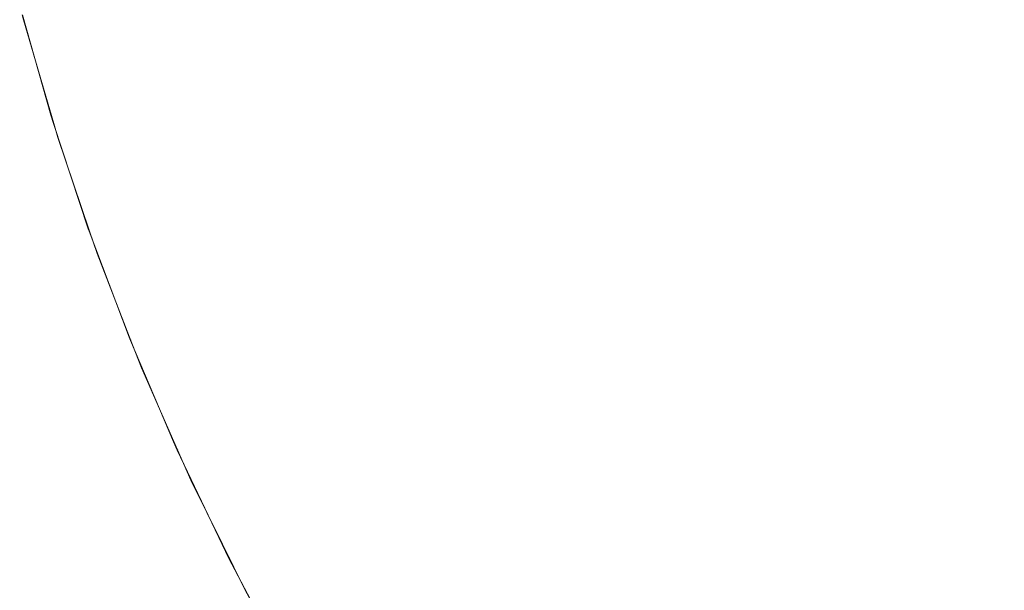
# Model space of a CAD drawing. Header units: centimetres. Extents: x -26 to 27.3, y -25.9 to -24.1.
# Tile 5 of 224: x -26.0142 to -25.9792, y -25.8061 to -25.7858. Entities that reach past the tile are written whole.
import ezdxf

# ---------------------------------------------------------------- set-up
doc = ezdxf.new("R2010")
doc.units = ezdxf.units.CM
doc.header["$LTSCALE"] = 2.54
doc.layers.add('Lucido design-1', color=7, linetype='Continuous')

# ---------------------------------------------------------------- blocks, each defined once
blk = doc.blocks.new('Gruppo-7-1')
at = {"color": 7, "linetype": 'Continuous', "lineweight": 9}
for points, invisible_edges in [([(-26.001874, -25.785733, 1182.369739), (-26.002895, -25.782128, 1182.369739), (-26.004725, -25.782604, 1182.366002), (-26.003682, -25.786286, 1182.366002)], 15), ([(-26.001306, -25.786318, 1181.67503), (-26.002379, -25.782636, 1181.67503), (-26.000419, -25.782111, 1181.671466), (-25.99937, -25.785707, 1181.671466)], 15), ([(-25.989236, -25.786004, 1181.658157), (-25.990307, -25.78285, 1181.658157), (-25.987733, -25.782038, 1181.655094), (-25.9867, -25.785081, 1181.655094)], 15), ([(-25.980218, -25.785874, 1181.649318), (-25.981292, -25.783113, 1181.649318), (-25.978431, -25.782072, 1181.646615), (-25.977406, -25.784709, 1181.646615)], 15), ([(-25.98963, -25.785379, 1182.387108), (-25.990647, -25.782294, 1182.387108), (-25.993172, -25.783068, 1182.383831), (-25.99212, -25.786259, 1182.383831)], 15), ([(-25.980376, -25.785161, 1182.39625), (-25.981392, -25.782469, 1182.39625), (-25.984261, -25.783483, 1182.393323), (-25.9832, -25.786296, 1182.393323)], 15), ([(-26.003682, -25.786286, 1182.366002), (-26.004725, -25.782604, 1182.366002), (-26.0064, -25.783041, 1182.362192), (-26.005338, -25.786793, 1182.362192)], 15), ([(-26.003103, -25.786884, 1181.678678), (-26.004199, -25.783124, 1181.678678), (-26.002379, -25.782636, 1181.67503), (-26.001306, -25.786318, 1181.67503)], 15), ([(-25.991656, -25.786885, 1181.661332), (-25.992763, -25.783624, 1181.661332), (-25.990307, -25.78285, 1181.658157), (-25.989236, -25.786004, 1181.658157)], 15), ([(-26.005338, -25.786793, 1182.362192), (-26.0064, -25.783041, 1182.362192), (-26.007919, -25.783436, 1182.358317), (-26.006838, -25.787253, 1182.358317)], 15), ([(-26.004756, -25.787405, 1181.682403), (-26.005873, -25.783572, 1181.682403), (-26.004199, -25.783124, 1181.678678), (-26.003103, -25.786884, 1181.678678)], 15), ([(-25.99212, -25.786259, 1182.383831), (-25.993172, -25.783068, 1182.383831), (-25.995561, -25.7838, 1182.380449), (-25.994476, -25.787092, 1182.380449)], 15), ([(-25.98293, -25.786997, 1181.652146), (-25.98405, -25.784117, 1181.652146), (-25.981292, -25.783113, 1181.649318), (-25.980218, -25.785874, 1181.649318)], 15), ([(-26.006838, -25.787253, 1182.358317), (-26.007919, -25.783436, 1182.358317), (-26.009278, -25.78379, 1182.354384), (-26.008181, -25.787664, 1182.354384)], 15), ([(-25.9832, -25.786296, 1182.393323), (-25.984261, -25.783483, 1182.393323), (-25.987009, -25.784453, 1182.390274), (-25.985904, -25.787382, 1182.390274)], 15), ([(-26.008181, -25.787664, 1182.354384), (-26.009278, -25.78379, 1182.354384), (-26.010477, -25.784102, 1182.350399), (-26.009365, -25.788027, 1182.350399)], 15), ([(-26.006264, -25.787881, 1181.6862), (-26.0074, -25.783981, 1181.6862), (-26.005873, -25.783572, 1181.682403), (-26.004756, -25.787405, 1181.682403)], 15), ([(-25.994476, -25.787092, 1182.380449), (-25.995561, -25.7838, 1182.380449), (-25.99781, -25.784488, 1182.376969), (-25.996694, -25.787875, 1182.376969)], 15), ([(-25.993953, -25.787721, 1181.664611), (-25.995095, -25.784359, 1181.664611), (-25.992763, -25.783624, 1181.661332), (-25.991656, -25.786885, 1181.661332)], 15), ([(-26.009365, -25.788027, 1182.350399), (-26.010477, -25.784102, 1182.350399), (-26.011512, -25.784371, 1182.346369), (-26.010388, -25.78834, 1182.346369)], 15), ([(-26.007622, -25.788309, 1181.690062), (-26.008776, -25.78435, 1181.690062), (-26.0074, -25.783981, 1181.6862), (-26.006264, -25.787881, 1181.6862)], 15), ([(-25.985535, -25.788076, 1181.655094), (-25.9867, -25.785081, 1181.655094), (-25.98405, -25.784117, 1181.652146), (-25.98293, -25.786997, 1181.652146)], 15), ([(-25.97636, -25.786503, 1182.399049), (-25.977437, -25.78398, 1182.399049), (-25.980376, -25.785161, 1182.39625), (-25.979247, -25.787807, 1182.39625)], 15), ([(-26.011249, -25.788604, 1182.342302), (-26.012383, -25.784598, 1182.342302), (-26.013089, -25.784782, 1182.338205), (-26.011947, -25.788817, 1182.338205)], 15), ([(-26.010388, -25.78834, 1182.346369), (-26.011512, -25.784371, 1182.346369), (-26.012383, -25.784598, 1182.342302), (-26.011249, -25.788604, 1182.342302)], 15), ([(-26.008829, -25.78869, 1181.693983), (-26.009998, -25.784678, 1181.693983), (-26.008776, -25.78435, 1181.690062), (-26.007622, -25.788309, 1181.690062)], 15), ([(-25.996694, -25.787875, 1182.376969), (-25.99781, -25.784488, 1182.376969), (-25.999916, -25.785133, 1182.373397), (-25.99877, -25.788609, 1182.373397)], 15), ([(-25.996125, -25.788512, 1181.667991), (-25.997298, -25.785054, 1181.667991), (-25.995095, -25.784359, 1181.664611), (-25.993953, -25.787721, 1181.664611)], 15), ([(-25.985904, -25.787382, 1182.390274), (-25.987009, -25.784453, 1182.390274), (-25.98963, -25.785379, 1182.387108), (-25.988483, -25.788418, 1182.387108)], 15), ([(-26.01248, -25.788981, 1182.334084), (-26.013629, -25.784923, 1182.334084), (-26.014003, -25.78502, 1182.329948), (-26.012849, -25.789094, 1182.329948)], 15), ([(-26.011947, -25.788817, 1182.338205), (-26.013089, -25.784782, 1182.338205), (-26.013629, -25.784923, 1182.334084), (-26.01248, -25.788981, 1182.334084)], 15), ([(-26.009881, -25.789021, 1181.697955), (-26.011064, -25.784963, 1181.697955), (-26.009998, -25.784678, 1181.693983), (-26.008829, -25.78869, 1181.693983)], 15), ([(-25.979025, -25.788586, 1181.649318), (-25.980218, -25.785874, 1181.649318), (-25.977406, -25.784709, 1181.646615), (-25.976266, -25.787299, 1181.646615)], 15), ([(-26.012849, -25.789094, 1182.329948), (-26.014003, -25.78502, 1182.329948), (-26.01421, -25.785074, 1182.325802), (-26.013054, -25.789156, 1182.325802)], 15), ([(-26.01411, -25.785599, 1182.322727), (-26.013099, -25.78917, 1182.322727), (-26.013054, -25.789156, 1182.325802), (-26.01421, -25.785074, 1182.325802)], 14), ([(-26.011515, -25.789536, 1181.706031), (-26.012719, -25.785407, 1181.706031), (-26.011972, -25.785206, 1181.701974), (-26.010777, -25.789304, 1181.701974)], 15), ([(-26.010777, -25.789304, 1181.701974), (-26.011972, -25.785206, 1181.701974), (-26.011064, -25.784963, 1181.697955), (-26.009881, -25.789021, 1181.697955)], 15), ([(-25.99877, -25.788609, 1182.373397), (-25.999916, -25.785133, 1182.373397), (-26.001874, -25.785733, 1182.369739), (-26.000701, -25.789291, 1182.369739)], 15), ([(-25.998166, -25.789255, 1181.671466), (-25.99937, -25.785707, 1181.671466), (-25.997298, -25.785054, 1181.667991), (-25.996125, -25.788512, 1181.667991)], 15), ([(-25.988029, -25.789109, 1181.658157), (-25.989236, -25.786004, 1181.658157), (-25.9867, -25.785081, 1181.655094), (-25.985535, -25.788076, 1181.655094)], 15), ([(-25.979247, -25.787807, 1182.39625), (-25.980376, -25.785161, 1182.39625), (-25.9832, -25.786296, 1182.393323), (-25.98202, -25.789061, 1182.393323)], 15), ([(-26.013099, -25.78917, 1182.322727), (-26.01411, -25.785599, 1182.322727), (-26.014116, -25.785601, 1181.722727)], 10), ([(-26.014116, -25.785601, 1181.722727), (-26.014075, -25.78577, 1181.722727), (-26.013001, -25.789466, 1182.322727), (-26.013099, -25.78917, 1182.322727)], 10), ([(-26.012509, -25.78985, 1181.714235), (-26.013726, -25.785676, 1181.714235), (-26.013304, -25.785563, 1181.71012), (-26.012093, -25.789719, 1181.71012)], 15), ([(-26.012093, -25.789719, 1181.71012), (-26.013304, -25.785563, 1181.71012), (-26.012719, -25.785407, 1181.706031), (-26.011515, -25.789536, 1181.706031)], 15), ([(-25.988483, -25.788418, 1182.387108), (-25.98963, -25.785379, 1182.387108), (-25.99212, -25.786259, 1182.383831), (-25.990934, -25.789403, 1182.383831)], 15), ([(-26.012998, -25.789465, 1181.722727), (-26.014075, -25.78577, 1181.722727), (-26.013983, -25.785745, 1181.718367), (-26.012763, -25.78993, 1181.718367)], 14), ([(-26.014075, -25.78577, 1181.722727), (-26.012998, -25.789465, 1181.722727), (-26.013001, -25.789466, 1182.322727)], 10), ([(-26.012763, -25.78993, 1181.718367), (-26.013983, -25.785745, 1181.718367), (-26.013726, -25.785676, 1181.714235), (-26.012509, -25.78985, 1181.714235)], 15), ([(-26.000701, -25.789291, 1182.369739), (-26.001874, -25.785733, 1182.369739), (-26.003682, -25.786286, 1182.366002), (-26.002484, -25.789921, 1182.366002)], 15), ([(-26.000074, -25.789949, 1181.67503), (-26.001306, -25.786318, 1181.67503), (-25.99937, -25.785707, 1181.671466), (-25.998166, -25.789255, 1181.671466)], 15), ([(-25.990408, -25.790095, 1181.661332), (-25.991656, -25.786885, 1181.661332), (-25.989236, -25.786004, 1181.658157), (-25.988029, -25.789109, 1181.658157)], 15), ([(-25.981685, -25.789826, 1181.652146), (-25.98293, -25.786997, 1181.652146), (-25.980218, -25.785874, 1181.649318), (-25.979025, -25.788586, 1181.649318)], 15), ([(-26.002484, -25.789921, 1182.366002), (-26.003682, -25.786286, 1182.366002), (-26.005338, -25.786793, 1182.362192), (-26.004117, -25.790498, 1182.362192)], 15), ([(-26.001844, -25.790593, 1181.678678), (-26.003103, -25.786884, 1181.678678), (-26.001306, -25.786318, 1181.67503), (-26.000074, -25.789949, 1181.67503)], 15), ([(-25.990934, -25.789403, 1182.383831), (-25.99212, -25.786259, 1182.383831), (-25.994476, -25.787092, 1182.380449), (-25.993252, -25.790335, 1182.380449)], 15), ([(-25.98202, -25.789061, 1182.393323), (-25.9832, -25.786296, 1182.393323), (-25.985904, -25.787382, 1182.390274), (-25.984675, -25.790261, 1182.390274)], 15), ([(-25.975178, -25.788978, 1182.399049), (-25.97636, -25.786503, 1182.399049), (-25.979247, -25.787807, 1182.39625), (-25.978006, -25.790404, 1182.39625)], 15), ([(-26.004117, -25.790498, 1182.362192), (-26.005338, -25.786793, 1182.362192), (-26.006838, -25.787253, 1182.358317), (-26.005596, -25.791021, 1182.358317)], 15), ([(-26.003473, -25.791186, 1181.682403), (-26.004756, -25.787405, 1181.682403), (-26.003103, -25.786884, 1181.678678), (-26.001844, -25.790593, 1181.678678)], 15), ([(-25.992666, -25.79103, 1181.664611), (-25.993953, -25.787721, 1181.664611), (-25.991656, -25.786885, 1181.661332), (-25.990408, -25.790095, 1181.661332)], 15), ([(-25.984241, -25.791018, 1181.655094), (-25.985535, -25.788076, 1181.655094), (-25.98293, -25.786997, 1181.652146), (-25.981685, -25.789826, 1181.652146)], 15), ([(-26.005596, -25.791021, 1182.358317), (-26.006838, -25.787253, 1182.358317), (-26.008181, -25.787664, 1182.354384), (-26.006921, -25.791489, 1182.354384)], 15), ([(-26.004958, -25.791727, 1181.6862), (-26.006264, -25.787881, 1181.6862), (-26.004756, -25.787405, 1181.682403), (-26.003473, -25.791186, 1181.682403)], 15), ([(-25.993252, -25.790335, 1182.380449), (-25.994476, -25.787092, 1182.380449), (-25.996694, -25.787875, 1182.376969), (-25.995435, -25.791212, 1182.376969)], 15), ([(-25.984675, -25.790261, 1182.390274), (-25.985904, -25.787382, 1182.390274), (-25.988483, -25.788418, 1182.387108), (-25.987208, -25.791406, 1182.387108)], 15), ([(-26.006921, -25.791489, 1182.354384), (-26.008181, -25.787664, 1182.354384), (-26.009365, -25.788027, 1182.350399), (-26.008088, -25.791901, 1182.350399)], 15), ([(-25.994801, -25.791915, 1181.667991), (-25.996125, -25.788512, 1181.667991), (-25.993953, -25.787721, 1181.664611), (-25.992666, -25.79103, 1181.664611)], 15), ([(-26.008088, -25.791901, 1182.350399), (-26.009365, -25.788027, 1182.350399), (-26.010388, -25.78834, 1182.346369), (-26.009097, -25.792258, 1182.346369)], 15), ([(-26.006297, -25.792214, 1181.690062), (-26.007622, -25.788309, 1181.690062), (-26.006264, -25.787881, 1181.6862), (-26.004958, -25.791727, 1181.6862)], 15), ([(-25.995435, -25.791212, 1182.376969), (-25.996694, -25.787875, 1182.376969), (-25.99877, -25.788609, 1182.373397), (-25.997478, -25.792033, 1182.373397)], 15), ([(-25.986687, -25.792159, 1181.658157), (-25.988029, -25.789109, 1181.658157), (-25.985535, -25.788076, 1181.655094), (-25.984241, -25.791018, 1181.655094)], 15), ([(-25.978006, -25.790404, 1182.39625), (-25.979247, -25.787807, 1182.39625), (-25.98202, -25.789061, 1182.393323), (-25.980723, -25.791774, 1182.393323)], 15), ([(-26.009097, -25.792258, 1182.346369), (-26.010388, -25.78834, 1182.346369), (-26.011249, -25.788604, 1182.342302), (-26.009946, -25.792557, 1182.342302)], 15), ([(-26.007486, -25.792647, 1181.693983), (-26.008829, -25.78869, 1181.693983), (-26.007622, -25.788309, 1181.690062), (-26.006297, -25.792214, 1181.690062)], 15), ([(-25.987208, -25.791406, 1182.387108), (-25.988483, -25.788418, 1182.387108), (-25.990934, -25.789403, 1182.383831), (-25.989615, -25.792494, 1182.383831)], 15), ([(-26.009946, -25.792557, 1182.342302), (-26.011249, -25.788604, 1182.342302), (-26.011947, -25.788817, 1182.338205), (-26.010634, -25.792801, 1182.338205)], 15), ([(-26.008523, -25.793024, 1181.697955), (-26.009881, -25.789021, 1181.697955), (-26.008829, -25.78869, 1181.693983), (-26.007486, -25.792647, 1181.693983)], 15), ([(-25.997478, -25.792033, 1182.373397), (-25.99877, -25.788609, 1182.373397), (-26.000701, -25.789291, 1182.369739), (-25.999378, -25.792796, 1182.369739)], 15), ([(-25.996808, -25.792746, 1181.671466), (-25.998166, -25.789255, 1181.671466), (-25.996125, -25.788512, 1181.667991), (-25.994801, -25.791915, 1181.667991)], 15), ([(-25.980318, -25.792598, 1181.652146), (-25.981685, -25.789826, 1181.652146), (-25.979025, -25.788586, 1181.649318), (-25.977715, -25.791243, 1181.649318)], 15), ([(-26.013054, -25.789156, 1182.325802), (-26.013099, -25.78917, 1182.322727), (-26.013001, -25.789466, 1182.322727)], 9), ([(-26.011524, -25.793115, 1182.329948), (-26.012849, -25.789094, 1182.329948), (-26.013054, -25.789156, 1182.325802), (-26.011725, -25.793186, 1182.325802)], 15), ([(-26.013001, -25.789466, 1182.322727), (-26.01177, -25.793202, 1182.322727), (-26.011725, -25.793186, 1182.325802), (-26.013054, -25.789156, 1182.325802)], 14), ([(-26.01116, -25.792986, 1182.334084), (-26.01248, -25.788981, 1182.334084), (-26.012849, -25.789094, 1182.329948), (-26.011524, -25.793115, 1182.329948)], 15), ([(-26.010634, -25.792801, 1182.338205), (-26.011947, -25.788817, 1182.338205), (-26.01248, -25.788981, 1182.334084), (-26.01116, -25.792986, 1182.334084)], 15), ([(-26.009405, -25.793345, 1181.701974), (-26.010777, -25.789304, 1181.701974), (-26.009881, -25.789021, 1181.697955), (-26.008523, -25.793024, 1181.697955)], 15), ([(-25.989021, -25.793247, 1181.661332), (-25.990408, -25.790095, 1181.661332), (-25.988029, -25.789109, 1181.658157), (-25.986687, -25.792159, 1181.658157)], 15), ([(-25.980723, -25.791774, 1182.393323), (-25.98202, -25.789061, 1182.393323), (-25.984675, -25.790261, 1182.390274), (-25.983325, -25.793085, 1182.390274)], 15), ([(-26.01177, -25.793202, 1182.322727), (-26.013001, -25.789466, 1182.322727), (-26.012998, -25.789465, 1181.722727)], 10), ([(-26.012998, -25.789465, 1181.722727), (-26.012854, -25.789958, 1181.722727), (-26.011736, -25.793291, 1182.322727), (-26.01177, -25.793202, 1182.322727)], 10), ([(-26.012763, -25.78993, 1181.718367), (-26.012854, -25.789959, 1181.722727), (-26.012998, -25.789465, 1181.722727)], 9), ([(-26.010132, -25.79361, 1181.706031), (-26.011515, -25.789536, 1181.706031), (-26.010777, -25.789304, 1181.701974), (-26.009405, -25.793345, 1181.701974)], 15), ([(-25.999378, -25.792796, 1182.369739), (-26.000701, -25.789291, 1182.369739), (-26.002484, -25.789921, 1182.366002), (-26.001133, -25.793502, 1182.366002)], 15), ([(-25.998684, -25.793523, 1181.67503), (-26.000074, -25.789949, 1181.67503), (-25.998166, -25.789255, 1181.671466), (-25.996808, -25.792746, 1181.671466)], 15), ([(-25.989615, -25.792494, 1182.383831), (-25.990934, -25.789403, 1182.383831), (-25.993252, -25.790335, 1182.380449), (-25.991892, -25.793523, 1182.380449)], 15), ([(-26.011362, -25.794057, 1181.718367), (-26.012763, -25.78993, 1181.718367), (-26.012509, -25.78985, 1181.714235), (-26.011112, -25.793966, 1181.714235)], 15), ([(-26.011112, -25.793966, 1181.714235), (-26.012509, -25.78985, 1181.714235), (-26.012093, -25.789719, 1181.71012), (-26.010702, -25.793817, 1181.71012)], 15), ([(-26.010702, -25.793817, 1181.71012), (-26.012093, -25.789719, 1181.71012), (-26.011515, -25.789536, 1181.706031), (-26.010132, -25.79361, 1181.706031)], 15), ([(-25.982819, -25.7939, 1181.655094), (-25.984241, -25.791018, 1181.655094), (-25.981685, -25.789826, 1181.652146), (-25.980318, -25.792598, 1181.652146)], 15), ([(-26.011724, -25.793286, 1181.722727), (-26.012854, -25.789959, 1181.722727), (-26.012763, -25.78993, 1181.718367), (-26.011362, -25.794057, 1181.718367)], 14), ([(-26.012854, -25.789958, 1181.722727), (-26.011724, -25.793286, 1181.722727), (-26.011736, -25.793291, 1182.322727)], 10), ([(-26.001133, -25.793502, 1182.366002), (-26.002484, -25.789921, 1182.366002), (-26.004117, -25.790498, 1182.362192), (-26.002739, -25.794147, 1182.362192)], 15), ([(-26.000424, -25.794244, 1181.678678), (-26.001844, -25.790593, 1181.678678), (-26.000074, -25.789949, 1181.67503), (-25.998684, -25.793523, 1181.67503)], 15), ([(-25.991236, -25.79428, 1181.664611), (-25.992666, -25.79103, 1181.664611), (-25.990408, -25.790095, 1181.661332), (-25.989021, -25.793247, 1181.661332)], 15), ([(-26.002739, -25.794147, 1182.362192), (-26.004117, -25.790498, 1182.362192), (-26.005596, -25.791021, 1182.358317), (-26.004195, -25.794732, 1182.358317)], 15), ([(-25.991892, -25.793523, 1182.380449), (-25.993252, -25.790335, 1182.380449), (-25.995435, -25.791212, 1182.376969), (-25.994035, -25.794492, 1182.376969)], 15), ([(-25.983325, -25.793085, 1182.390274), (-25.984675, -25.790261, 1182.390274), (-25.987208, -25.791406, 1182.387108), (-25.985808, -25.794337, 1182.387108)], 15), ([(-25.976656, -25.792945, 1182.39625), (-25.978006, -25.790404, 1182.39625), (-25.980723, -25.791774, 1182.393323), (-25.979313, -25.794429, 1182.393323)], 15), ([(-26.002026, -25.794907, 1181.682403), (-26.003473, -25.791186, 1181.682403), (-26.001844, -25.790593, 1181.678678), (-26.000424, -25.794244, 1181.678678)], 15), ([(-26.004195, -25.794732, 1182.358317), (-26.005596, -25.791021, 1182.358317), (-26.006921, -25.791489, 1182.354384), (-26.005499, -25.795256, 1182.354384)], 15), ([(-26.003486, -25.795512, 1181.6862), (-26.004958, -25.791727, 1181.6862), (-26.003473, -25.791186, 1181.682403), (-26.002026, -25.794907, 1181.682403)], 15), ([(-25.994035, -25.794492, 1182.376969), (-25.995435, -25.791212, 1182.376969), (-25.997478, -25.792033, 1182.373397), (-25.996041, -25.795399, 1182.373397)], 15), ([(-25.993331, -25.795257, 1181.667991), (-25.994801, -25.791915, 1181.667991), (-25.992666, -25.79103, 1181.664611), (-25.991236, -25.79428, 1181.664611)], 15), ([(-25.985214, -25.795147, 1181.658157), (-25.986687, -25.792159, 1181.658157), (-25.984241, -25.791018, 1181.655094), (-25.982819, -25.7939, 1181.655094)], 15), ([(-25.978831, -25.795308, 1181.652146), (-25.980318, -25.792598, 1181.652146), (-25.977715, -25.791243, 1181.649318), (-25.97629, -25.793841, 1181.649318)], 15), ([(-26.005499, -25.795256, 1182.354384), (-26.006921, -25.791489, 1182.354384), (-26.008088, -25.791901, 1182.350399), (-26.006648, -25.795718, 1182.350399)], 15), ([(-25.985808, -25.794337, 1182.387108), (-25.987208, -25.791406, 1182.387108), (-25.989615, -25.792494, 1182.383831), (-25.988166, -25.795526, 1182.383831)], 15), ([(-26.006648, -25.795718, 1182.350399), (-26.008088, -25.791901, 1182.350399), (-26.009097, -25.792258, 1182.346369), (-26.00764, -25.796117, 1182.346369)], 15), ([(-26.004802, -25.796057, 1181.690062), (-26.006297, -25.792214, 1181.690062), (-26.004958, -25.791727, 1181.6862), (-26.003486, -25.795512, 1181.6862)], 15), ([(-25.9953, -25.796175, 1181.671466), (-25.996808, -25.792746, 1181.671466), (-25.994801, -25.791915, 1181.667991), (-25.993331, -25.795257, 1181.667991)], 15), ([(-25.979313, -25.794429, 1182.393323), (-25.980723, -25.791774, 1182.393323), (-25.983325, -25.793085, 1182.390274), (-25.981857, -25.79585, 1182.390274)], 15), ([(-26.00764, -25.796117, 1182.346369), (-26.009097, -25.792258, 1182.346369), (-26.009946, -25.792557, 1182.342302), (-26.008476, -25.796452, 1182.342302)], 15), ([(-26.005971, -25.796541, 1181.693983), (-26.007486, -25.792647, 1181.693983), (-26.006297, -25.792214, 1181.690062), (-26.004802, -25.796057, 1181.690062)], 15), ([(-25.996041, -25.795399, 1182.373397), (-25.997478, -25.792033, 1182.373397), (-25.999378, -25.792796, 1182.369739), (-25.997908, -25.796243, 1182.369739)], 15), ([(-25.987497, -25.796336, 1181.661332), (-25.989021, -25.793247, 1181.661332), (-25.986687, -25.792159, 1181.658157), (-25.985214, -25.795147, 1181.658157)], 15), ([(-26.008476, -25.796452, 1182.342302), (-26.009946, -25.792557, 1182.342302), (-26.010634, -25.792801, 1182.338205), (-26.009153, -25.796724, 1182.338205)], 15), ([(-26.006991, -25.796964, 1181.697955), (-26.008523, -25.793024, 1181.697955), (-26.007486, -25.792647, 1181.693983), (-26.005971, -25.796541, 1181.693983)], 15), ([(-25.988166, -25.795526, 1182.383831), (-25.989615, -25.792494, 1182.383831), (-25.991892, -25.793523, 1182.380449), (-25.990397, -25.796651, 1182.380449)], 15), ([(-25.981273, -25.796718, 1181.655094), (-25.982819, -25.7939, 1181.655094), (-25.980318, -25.792598, 1181.652146), (-25.978831, -25.795308, 1181.652146)], 15), ([(-26.009671, -25.796932, 1182.334084), (-26.01116, -25.792986, 1182.334084), (-26.011524, -25.793115, 1182.329948), (-26.010029, -25.797076, 1182.329948)], 15), ([(-26.009153, -25.796724, 1182.338205), (-26.010634, -25.792801, 1182.338205), (-26.01116, -25.792986, 1182.334084), (-26.009671, -25.796932, 1182.334084)], 15), ([(-25.997908, -25.796243, 1182.369739), (-25.999378, -25.792796, 1182.369739), (-26.001133, -25.793502, 1182.366002), (-25.999631, -25.797022, 1182.366002)], 15), ([(-25.997139, -25.797033, 1181.67503), (-25.998684, -25.793523, 1181.67503), (-25.996808, -25.792746, 1181.671466), (-25.9953, -25.796175, 1181.671466)], 15), ([(-25.9752, -25.795426, 1182.39625), (-25.976656, -25.792945, 1182.39625), (-25.979313, -25.794429, 1182.393323), (-25.977792, -25.797022, 1182.393323)], 15), ([(-26.011725, -25.793186, 1182.325802), (-26.01177, -25.793202, 1182.322727), (-26.011736, -25.793291, 1182.322727)], 9), ([(-26.011736, -25.793291, 1182.322727), (-26.010312, -25.797064, 1182.322727), (-26.010227, -25.797156, 1182.325802), (-26.011725, -25.793186, 1182.325802)], 14), ([(-26.011736, -25.793291, 1182.322727), (-26.011724, -25.793286, 1181.722727), (-26.011451, -25.79409, 1181.722727)], 9), ([(-26.011451, -25.79409, 1181.722727), (-26.010312, -25.797064, 1182.322727), (-26.011736, -25.793291, 1182.322727)], 9), ([(-26.010029, -25.797076, 1182.329948), (-26.011524, -25.793115, 1182.329948), (-26.011725, -25.793186, 1182.325802), (-26.010227, -25.797156, 1182.325802)], 15), ([(-26.011362, -25.794057, 1181.718367), (-26.011451, -25.79409, 1181.722727), (-26.011724, -25.793286, 1181.722727)], 9), ([(-26.008573, -25.797619, 1181.706031), (-26.010132, -25.79361, 1181.706031), (-26.009405, -25.793345, 1181.701974), (-26.007859, -25.797323, 1181.701974)], 15), ([(-26.007859, -25.797323, 1181.701974), (-26.009405, -25.793345, 1181.701974), (-26.008523, -25.793024, 1181.697955), (-26.006991, -25.796964, 1181.697955)], 15), ([(-25.989666, -25.797465, 1181.664611), (-25.991236, -25.79428, 1181.664611), (-25.989021, -25.793247, 1181.661332), (-25.987497, -25.796336, 1181.661332)], 15), ([(-25.981857, -25.79585, 1182.390274), (-25.983325, -25.793085, 1182.390274), (-25.985808, -25.794337, 1182.387108), (-25.984284, -25.797206, 1182.387108)], 15), ([(-26.009133, -25.797851, 1181.71012), (-26.010702, -25.793817, 1181.71012), (-26.010132, -25.79361, 1181.706031), (-26.008573, -25.797619, 1181.706031)], 15), ([(-25.999631, -25.797022, 1182.366002), (-26.001133, -25.793502, 1182.366002), (-26.002739, -25.794147, 1182.362192), (-26.001209, -25.797735, 1182.362192)], 15), ([(-25.998847, -25.797829, 1181.678678), (-26.000424, -25.794244, 1181.678678), (-25.998684, -25.793523, 1181.67503), (-25.997139, -25.797033, 1181.67503)], 15), ([(-25.990397, -25.796651, 1182.380449), (-25.991892, -25.793523, 1182.380449), (-25.994035, -25.794492, 1182.376969), (-25.992497, -25.79771, 1182.376969)], 15), ([(-26.010297, -25.797058, 1181.722727), (-26.011451, -25.79409, 1181.722727), (-26.011362, -25.794057, 1181.718367), (-26.009782, -25.79812, 1181.718367)], 14), ([(-26.009782, -25.79812, 1181.718367), (-26.011362, -25.794057, 1181.718367), (-26.011112, -25.793966, 1181.714235), (-26.009536, -25.798018, 1181.714235)], 15), ([(-26.009536, -25.798018, 1181.714235), (-26.011112, -25.793966, 1181.714235), (-26.010702, -25.793817, 1181.71012), (-26.009133, -25.797851, 1181.71012)], 15), ([(-25.983611, -25.798068, 1181.658157), (-25.985214, -25.795147, 1181.658157), (-25.982819, -25.7939, 1181.655094), (-25.981273, -25.796718, 1181.655094)], 15), ([(-26.011451, -25.79409, 1181.722727), (-26.010297, -25.797058, 1181.722727), (-26.010312, -25.797064, 1182.322727)], 10), ([(-26.001209, -25.797735, 1182.362192), (-26.002739, -25.794147, 1182.362192), (-26.004195, -25.794732, 1182.358317), (-26.002639, -25.798381, 1182.358317)], 15), ([(-26.000418, -25.798562, 1181.682403), (-26.002026, -25.794907, 1181.682403), (-26.000424, -25.794244, 1181.678678), (-25.998847, -25.797829, 1181.678678)], 15), ([(-25.991716, -25.798532, 1181.667991), (-25.993331, -25.795257, 1181.667991), (-25.991236, -25.79428, 1181.664611), (-25.989666, -25.797465, 1181.664611)], 15), ([(-25.984284, -25.797206, 1182.387108), (-25.985808, -25.794337, 1182.387108), (-25.988166, -25.795526, 1182.383831), (-25.98659, -25.798494, 1182.383831)], 15), ([(-26.002639, -25.798381, 1182.358317), (-26.004195, -25.794732, 1182.358317), (-26.005499, -25.795256, 1182.354384), (-26.003918, -25.79896, 1182.354384)], 15), ([(-25.992497, -25.79771, 1182.376969), (-25.994035, -25.794492, 1182.376969), (-25.996041, -25.795399, 1182.373397), (-25.994463, -25.798701, 1182.373397)], 15), ([(-25.977792, -25.797022, 1182.393323), (-25.979313, -25.794429, 1182.393323), (-25.981857, -25.79585, 1182.390274), (-25.980273, -25.79855, 1182.390274)], 15), ([(-26.00185, -25.79923, 1181.6862), (-26.003486, -25.795512, 1181.6862), (-26.002026, -25.794907, 1181.682403), (-26.000418, -25.798562, 1181.682403)], 15), ([(-26.003918, -25.79896, 1182.354384), (-26.005499, -25.795256, 1182.354384), (-26.006648, -25.795718, 1182.350399), (-26.005047, -25.79947, 1182.350399)], 15), ([(-25.994463, -25.798701, 1182.373397), (-25.996041, -25.795399, 1182.373397), (-25.997908, -25.796243, 1182.369739), (-25.996292, -25.799623, 1182.369739)], 15), ([(-25.993643, -25.799535, 1181.671466), (-25.9953, -25.796175, 1181.671466), (-25.993331, -25.795257, 1181.667991), (-25.991716, -25.798532, 1181.667991)], 15), ([(-25.985841, -25.799355, 1181.661332), (-25.987497, -25.796336, 1181.661332), (-25.985214, -25.795147, 1181.658157), (-25.983611, -25.798068, 1181.658157)], 15), ([(-25.979606, -25.799465, 1181.655094), (-25.981273, -25.796718, 1181.655094), (-25.978831, -25.795308, 1181.652146), (-25.977228, -25.79795, 1181.652146)], 15), ([(-26.005047, -25.79947, 1182.350399), (-26.006648, -25.795718, 1182.350399), (-26.00764, -25.796117, 1182.346369), (-26.006022, -25.79991, 1182.346369)], 15), ([(-26.003141, -25.799832, 1181.690062), (-26.004802, -25.796057, 1181.690062), (-26.003486, -25.795512, 1181.6862), (-26.00185, -25.79923, 1181.6862)], 15), ([(-25.98659, -25.798494, 1182.383831), (-25.988166, -25.795526, 1182.383831), (-25.990397, -25.796651, 1182.380449), (-25.988771, -25.799713, 1182.380449)], 15), ([(-26.006022, -25.79991, 1182.346369), (-26.00764, -25.796117, 1182.346369), (-26.008476, -25.796452, 1182.342302), (-26.006842, -25.800281, 1182.342302)], 15), ([(-26.004288, -25.800366, 1181.693983), (-26.005971, -25.796541, 1181.693983), (-26.004802, -25.796057, 1181.690062), (-26.003141, -25.799832, 1181.690062)], 15), ([(-25.995443, -25.800472, 1181.67503), (-25.997139, -25.797033, 1181.67503), (-25.9953, -25.796175, 1181.671466), (-25.993643, -25.799535, 1181.671466)], 15), ([(-25.980273, -25.79855, 1182.390274), (-25.981857, -25.79585, 1182.390274), (-25.984284, -25.797206, 1182.387108), (-25.98264, -25.800007, 1182.387108)], 15), ([(-26.006842, -25.800281, 1182.342302), (-26.008476, -25.796452, 1182.342302), (-26.009153, -25.796724, 1182.338205), (-26.007507, -25.800582, 1182.338205)], 15), ([(-25.996292, -25.799623, 1182.369739), (-25.997908, -25.796243, 1182.369739), (-25.999631, -25.797022, 1182.366002), (-25.997981, -25.800475, 1182.366002)], 15), ([(-25.987958, -25.800577, 1181.664611), (-25.989666, -25.797465, 1181.664611), (-25.987497, -25.796336, 1181.661332), (-25.985841, -25.799355, 1181.661332)], 15), ([(-26.007507, -25.800582, 1182.338205), (-26.009153, -25.796724, 1182.338205), (-26.009671, -25.796932, 1182.334084), (-26.008015, -25.800812, 1182.334084)], 15), ([(-26.005288, -25.800833, 1181.697955), (-26.006991, -25.796964, 1181.697955), (-26.005971, -25.796541, 1181.693983), (-26.004288, -25.800366, 1181.693983)], 15), ([(-25.988771, -25.799713, 1182.380449), (-25.990397, -25.796651, 1182.380449), (-25.992497, -25.79771, 1182.376969), (-25.990825, -25.80086, 1182.376969)], 15), ([(-25.981883, -25.800916, 1181.658157), (-25.983611, -25.798068, 1181.658157), (-25.981273, -25.796718, 1181.655094), (-25.979606, -25.799465, 1181.655094)], 15), ([(-26.010271, -25.797174, 1182.322727), (-26.010312, -25.797064, 1182.322727), (-26.010297, -25.797058, 1181.722727)], 10), ([(-26.010312, -25.797064, 1182.322727), (-26.010271, -25.797174, 1182.322727), (-26.010227, -25.797156, 1182.325802)], 10), ([(-26.010271, -25.797174, 1182.322727), (-26.010297, -25.797058, 1181.722727), (-26.00987, -25.798156, 1181.722727)], 9), ([(-26.009782, -25.79812, 1181.718367), (-26.00987, -25.798156, 1181.722727), (-26.010297, -25.797058, 1181.722727)], 9), ([(-26.008562, -25.801059, 1182.325802), (-26.010227, -25.797156, 1182.325802), (-26.010271, -25.797174, 1182.322727), (-26.008732, -25.800779, 1182.322727)], 11), ([(-26.008732, -25.800779, 1182.322727), (-26.010271, -25.797174, 1182.322727), (-26.00987, -25.798156, 1181.722727)], 10), ([(-26.008367, -25.800971, 1182.329948), (-26.010029, -25.797076, 1182.329948), (-26.010227, -25.797156, 1182.325802), (-26.008562, -25.801059, 1182.325802)], 15), ([(-26.008015, -25.800812, 1182.334084), (-26.009671, -25.796932, 1182.334084), (-26.010029, -25.797076, 1182.329948), (-26.008367, -25.800971, 1182.329948)], 15), ([(-26.00614, -25.80123, 1181.701974), (-26.007859, -25.797323, 1181.701974), (-26.006991, -25.796964, 1181.697955), (-26.005288, -25.800833, 1181.697955)], 15), ([(-25.997981, -25.800475, 1182.366002), (-25.999631, -25.797022, 1182.366002), (-26.001209, -25.797735, 1182.362192), (-25.999527, -25.801254, 1182.362192)], 15), ([(-25.997114, -25.801342, 1181.678678), (-25.998847, -25.797829, 1181.678678), (-25.997139, -25.797033, 1181.67503), (-25.995443, -25.800472, 1181.67503)], 15), ([(-25.98264, -25.800007, 1182.387108), (-25.984284, -25.797206, 1182.387108), (-25.98659, -25.798494, 1182.383831), (-25.984889, -25.801392, 1182.383831)], 15), ([(-25.976161, -25.799548, 1182.393323), (-25.977792, -25.797022, 1182.393323), (-25.980273, -25.79855, 1182.390274), (-25.978575, -25.80118, 1182.390274)], 15), ([(-26.006841, -25.801557, 1181.706031), (-26.008573, -25.797619, 1181.706031), (-26.007859, -25.797323, 1181.701974), (-26.00614, -25.80123, 1181.701974)], 15), ([(-25.98996, -25.801733, 1181.667991), (-25.991716, -25.798532, 1181.667991), (-25.989666, -25.797465, 1181.664611), (-25.987958, -25.800577, 1181.664611)], 15), ([(-26.007785, -25.801997, 1181.714235), (-26.009536, -25.798018, 1181.714235), (-26.009133, -25.797851, 1181.71012), (-26.00739, -25.801813, 1181.71012)], 15), ([(-26.00739, -25.801813, 1181.71012), (-26.009133, -25.797851, 1181.71012), (-26.008573, -25.797619, 1181.706031), (-26.006841, -25.801557, 1181.706031)], 15), ([(-25.999527, -25.801254, 1182.362192), (-26.001209, -25.797735, 1182.362192), (-26.002639, -25.798381, 1182.358317), (-26.000928, -25.801961, 1182.358317)], 15), ([(-25.998652, -25.802142, 1181.682403), (-26.000418, -25.798562, 1181.682403), (-25.998847, -25.797829, 1181.678678), (-25.997114, -25.801342, 1181.678678)], 15), ([(-25.990825, -25.80086, 1182.376969), (-25.992497, -25.79771, 1182.376969), (-25.994463, -25.798701, 1182.373397), (-25.992747, -25.801933, 1182.373397)], 15), ([(-26.008719, -25.800773, 1181.722727), (-26.00987, -25.798156, 1181.722727), (-26.009782, -25.79812, 1181.718367), (-26.008027, -25.80211, 1181.718367)], 14), ([(-26.00987, -25.798156, 1181.722727), (-26.008719, -25.800773, 1181.722727), (-26.008732, -25.800779, 1182.322727)], 10), ([(-26.008027, -25.80211, 1181.718367), (-26.009782, -25.79812, 1181.718367), (-26.009536, -25.798018, 1181.714235), (-26.007785, -25.801997, 1181.714235)], 15), ([(-25.984054, -25.802299, 1181.661332), (-25.985841, -25.799355, 1181.661332), (-25.983611, -25.798068, 1181.658157), (-25.981883, -25.800916, 1181.658157)], 15), ([(-25.977821, -25.802138, 1181.655094), (-25.979606, -25.799465, 1181.655094), (-25.977228, -25.79795, 1181.652146), (-25.975511, -25.80052, 1181.652146)], 15), ([(-26.000928, -25.801961, 1182.358317), (-26.002639, -25.798381, 1182.358317), (-26.003918, -25.79896, 1182.354384), (-26.002182, -25.802593, 1182.354384)], 15), ([(-26.000054, -25.802872, 1181.6862), (-26.00185, -25.79923, 1181.6862), (-26.000418, -25.798562, 1181.682403), (-25.998652, -25.802142, 1181.682403)], 15), ([(-25.991841, -25.802819, 1181.671466), (-25.993643, -25.799535, 1181.671466), (-25.991716, -25.798532, 1181.667991), (-25.98996, -25.801733, 1181.667991)], 15), ([(-25.984889, -25.801392, 1182.383831), (-25.98659, -25.798494, 1182.383831), (-25.988771, -25.799713, 1182.380449), (-25.987017, -25.802702, 1182.380449)], 15), ([(-25.978575, -25.80118, 1182.390274), (-25.980273, -25.79855, 1182.390274), (-25.98264, -25.800007, 1182.387108), (-25.980879, -25.802737, 1182.387108)], 15), ([(-26.002182, -25.802593, 1182.354384), (-26.003918, -25.79896, 1182.354384), (-26.005047, -25.79947, 1182.350399), (-26.003288, -25.80315, 1182.350399)], 15), ([(-25.992747, -25.801933, 1182.373397), (-25.994463, -25.798701, 1182.373397), (-25.996292, -25.799623, 1182.369739), (-25.994535, -25.802932, 1182.369739)], 15), ([(-26.001317, -25.80353, 1181.690062), (-26.003141, -25.799832, 1181.690062), (-26.00185, -25.79923, 1181.6862), (-26.000054, -25.802872, 1181.6862)], 15), ([(-26.003288, -25.80315, 1182.350399), (-26.005047, -25.79947, 1182.350399), (-26.006022, -25.79991, 1182.346369), (-26.004243, -25.803632, 1182.346369)], 15), ([(-25.994535, -25.802932, 1182.369739), (-25.996292, -25.799623, 1182.369739), (-25.997981, -25.800475, 1182.366002), (-25.996186, -25.803855, 1182.366002)], 15), ([(-25.993599, -25.803834, 1181.67503), (-25.995443, -25.800472, 1181.67503), (-25.993643, -25.799535, 1181.671466), (-25.991841, -25.802819, 1181.671466)], 15), ([(-25.986116, -25.803613, 1181.664611), (-25.987958, -25.800577, 1181.664611), (-25.985841, -25.799355, 1181.661332), (-25.984054, -25.802299, 1181.661332)], 15), ([(-25.980032, -25.803686, 1181.658157), (-25.981883, -25.800916, 1181.658157), (-25.979606, -25.799465, 1181.655094), (-25.977821, -25.802138, 1181.655094)], 15), ([(-26.004243, -25.803632, 1182.346369), (-26.006022, -25.79991, 1182.346369), (-26.006842, -25.800281, 1182.342302), (-26.005047, -25.804037, 1182.342302)], 15), ([(-26.00244, -25.804114, 1181.693983), (-26.004288, -25.800366, 1181.693983), (-26.003141, -25.799832, 1181.690062), (-26.001317, -25.80353, 1181.690062)], 15), ([(-25.987017, -25.802702, 1182.380449), (-25.988771, -25.799713, 1182.380449), (-25.990825, -25.80086, 1182.376969), (-25.98902, -25.803935, 1182.376969)], 15), ([(-25.980879, -25.802737, 1182.387108), (-25.98264, -25.800007, 1182.387108), (-25.984889, -25.801392, 1182.383831), (-25.983067, -25.804216, 1182.383831)], 15), ([(-26.005047, -25.804037, 1182.342302), (-26.006842, -25.800281, 1182.342302), (-26.007507, -25.800582, 1182.338205), (-26.005699, -25.804366, 1182.338205)], 15), ([(-26.003419, -25.804624, 1181.697955), (-26.005288, -25.800833, 1181.697955), (-26.004288, -25.800366, 1181.693983), (-26.00244, -25.804114, 1181.693983)], 15), ([(-26.005699, -25.804366, 1182.338205), (-26.007507, -25.800582, 1182.338205), (-26.008015, -25.800812, 1182.334084), (-26.006197, -25.804617, 1182.334084)], 15), ([(-25.996186, -25.803855, 1182.366002), (-25.997981, -25.800475, 1182.366002), (-25.999527, -25.801254, 1182.362192), (-25.997697, -25.804699, 1182.362192)], 15), ([(-25.99523, -25.804776, 1181.678678), (-25.997114, -25.801342, 1181.678678), (-25.995443, -25.800472, 1181.67503), (-25.993599, -25.803834, 1181.67503)], 15), ([(-25.988065, -25.804854, 1181.667991), (-25.98996, -25.801733, 1181.667991), (-25.987958, -25.800577, 1181.664611), (-25.986116, -25.803613, 1181.664611)], 15), ([(-26.008605, -25.801078, 1182.322727), (-26.008732, -25.800779, 1182.322727), (-26.008719, -25.800773, 1181.722727)], 10), ([(-26.008732, -25.800779, 1182.322727), (-26.008605, -25.801078, 1182.322727), (-26.008562, -25.801059, 1182.325802)], 10), ([(-26.008605, -25.801078, 1182.322727), (-26.008719, -25.800773, 1181.722727), (-26.008113, -25.80215, 1181.722727)], 9), ([(-26.008027, -25.80211, 1181.718367), (-26.008113, -25.80215, 1181.722727), (-26.008719, -25.800773, 1181.722727)], 9), ([(-26.006732, -25.804887, 1182.325802), (-26.008562, -25.801059, 1182.325802), (-26.008605, -25.801078, 1182.322727), (-26.007002, -25.804432, 1182.322727)], 11), ([(-26.007002, -25.804432, 1182.322727), (-26.008605, -25.801078, 1182.322727), (-26.008113, -25.80215, 1181.722727)], 10), ([(-26.006542, -25.804791, 1182.329948), (-26.008367, -25.800971, 1182.329948), (-26.008562, -25.801059, 1182.325802), (-26.006732, -25.804887, 1182.325802)], 15), ([(-26.006197, -25.804617, 1182.334084), (-26.008015, -25.800812, 1182.334084), (-26.008367, -25.800971, 1182.329948), (-26.006542, -25.804791, 1182.329948)], 15), ([(-26.004252, -25.805058, 1181.701974), (-26.00614, -25.80123, 1181.701974), (-26.005288, -25.800833, 1181.697955), (-26.003419, -25.804624, 1181.697955)], 15), ([(-25.98902, -25.803935, 1182.376969), (-25.990825, -25.80086, 1182.376969), (-25.992747, -25.801933, 1182.373397), (-25.990895, -25.80509, 1182.373397)], 15), ([(-25.982141, -25.805163, 1181.661332), (-25.984054, -25.802299, 1181.661332), (-25.981883, -25.800916, 1181.658157), (-25.980032, -25.803686, 1181.658157)], 15), ([(-26.004938, -25.805415, 1181.706031), (-26.006841, -25.801557, 1181.706031), (-26.00614, -25.80123, 1181.701974), (-26.004252, -25.805058, 1181.701974)], 15), ([(-25.997697, -25.804699, 1182.362192), (-25.999527, -25.801254, 1182.362192), (-26.000928, -25.801961, 1182.358317), (-25.999067, -25.805464, 1182.358317)], 15), ([(-25.996732, -25.805643, 1181.682403), (-25.998652, -25.802142, 1181.682403), (-25.997114, -25.801342, 1181.678678), (-25.99523, -25.804776, 1181.678678)], 15), ([(-25.983067, -25.804216, 1182.383831), (-25.984889, -25.801392, 1182.383831), (-25.987017, -25.802702, 1182.380449), (-25.985137, -25.805615, 1182.380449)], 15), ([(-25.976768, -25.803736, 1182.390274), (-25.978575, -25.80118, 1182.390274), (-25.980879, -25.802737, 1182.387108), (-25.979003, -25.805389, 1182.387108)], 15), ([(-26.005475, -25.805694, 1181.71012), (-26.00739, -25.801813, 1181.71012), (-26.006841, -25.801557, 1181.706031), (-26.004938, -25.805415, 1181.706031)], 15), ([(-25.989897, -25.806022, 1181.671466), (-25.991841, -25.802819, 1181.671466), (-25.98996, -25.801733, 1181.667991), (-25.988065, -25.804854, 1181.667991)], 15), ([(-26.00699, -25.804426, 1181.722727), (-26.008113, -25.80215, 1181.722727), (-26.008027, -25.80211, 1181.718367), (-26.006099, -25.806019, 1181.718367)], 14), ([(-26.006099, -25.806019, 1181.718367), (-26.008027, -25.80211, 1181.718367), (-26.007785, -25.801997, 1181.714235), (-26.005863, -25.805896, 1181.714235)], 15), ([(-26.005863, -25.805896, 1181.714235), (-26.007785, -25.801997, 1181.714235), (-26.00739, -25.801813, 1181.71012), (-26.005475, -25.805694, 1181.71012)], 15), ([(-25.999067, -25.805464, 1182.358317), (-26.000928, -25.801961, 1182.358317), (-26.002182, -25.802593, 1182.354384), (-26.000294, -25.806149, 1182.354384)], 15), ([(-25.990895, -25.80509, 1182.373397), (-25.992747, -25.801933, 1182.373397), (-25.994535, -25.802932, 1182.369739), (-25.992638, -25.806164, 1182.369739)], 15), ([(-26.008113, -25.80215, 1181.722727), (-26.00699, -25.804426, 1181.722727), (-26.007002, -25.804432, 1182.322727)], 10), ([(-25.9981, -25.806433, 1181.6862), (-26.000054, -25.802872, 1181.6862), (-25.998652, -25.802142, 1181.682403), (-25.996732, -25.805643, 1181.682403)], 15), ([(-25.984144, -25.806565, 1181.664611), (-25.986116, -25.803613, 1181.664611), (-25.984054, -25.802299, 1181.661332), (-25.982141, -25.805163, 1181.661332)], 15), ([(-25.978062, -25.806373, 1181.658157), (-25.980032, -25.803686, 1181.658157), (-25.977821, -25.802138, 1181.655094), (-25.97592, -25.804729, 1181.655094)], 15), ([(-26.000294, -25.806149, 1182.354384), (-26.002182, -25.802593, 1182.354384), (-26.003288, -25.80315, 1182.350399), (-26.001374, -25.806753, 1182.350399)], 15), ([(-25.991609, -25.807112, 1181.67503), (-25.993599, -25.803834, 1181.67503), (-25.991841, -25.802819, 1181.671466), (-25.989897, -25.806022, 1181.671466)], 15), ([(-25.985137, -25.805615, 1182.380449), (-25.987017, -25.802702, 1182.380449), (-25.98902, -25.803935, 1182.376969), (-25.987086, -25.806932, 1182.376969)], 15), ([(-25.979003, -25.805389, 1182.387108), (-25.980879, -25.802737, 1182.387108), (-25.983067, -25.804216, 1182.383831), (-25.981127, -25.806959, 1182.383831)], 15), ([(-26.001374, -25.806753, 1182.350399), (-26.003288, -25.80315, 1182.350399), (-26.004243, -25.803632, 1182.346369), (-26.002309, -25.807275, 1182.346369)], 15), ([(-25.999334, -25.807145, 1181.690062), (-26.001317, -25.80353, 1181.690062), (-26.000054, -25.802872, 1181.6862), (-25.9981, -25.806433, 1181.6862)], 15), ([(-25.992638, -25.806164, 1182.369739), (-25.994535, -25.802932, 1182.369739), (-25.996186, -25.803855, 1182.366002), (-25.994249, -25.807155, 1182.366002)], 15), ([(-26.00043, -25.807778, 1181.693983), (-26.00244, -25.804114, 1181.693983), (-26.001317, -25.80353, 1181.690062), (-25.999334, -25.807145, 1181.690062)], 15), ([(-26.002309, -25.807275, 1182.346369), (-26.004243, -25.803632, 1182.346369), (-26.005047, -25.804037, 1182.342302), (-26.003095, -25.807714, 1182.342302)], 15), ([(-25.994249, -25.807155, 1182.366002), (-25.996186, -25.803855, 1182.366002), (-25.997697, -25.804699, 1182.362192), (-25.995723, -25.808063, 1182.362192)], 15), ([(-25.993198, -25.808124, 1181.678678), (-25.99523, -25.804776, 1181.678678), (-25.993599, -25.803834, 1181.67503), (-25.991609, -25.807112, 1181.67503)], 15), ([(-25.986037, -25.80789, 1181.667991), (-25.988065, -25.804854, 1181.667991), (-25.986116, -25.803613, 1181.664611), (-25.984144, -25.806565, 1181.664611)], 15), ([(-25.980105, -25.80794, 1181.661332), (-25.982141, -25.805163, 1181.661332), (-25.980032, -25.803686, 1181.658157), (-25.978062, -25.806373, 1181.658157)], 15), ([(-26.003095, -25.807714, 1182.342302), (-26.005047, -25.804037, 1182.342302), (-26.005699, -25.804366, 1182.338205), (-26.003731, -25.80807, 1182.338205)], 15), ([(-26.001385, -25.80833, 1181.697955), (-26.003419, -25.804624, 1181.697955), (-26.00244, -25.804114, 1181.693983), (-26.00043, -25.807778, 1181.693983)], 15), ([(-25.987086, -25.806932, 1182.376969), (-25.98902, -25.803935, 1182.376969), (-25.990895, -25.80509, 1182.373397), (-25.98891, -25.808165, 1182.373397)], 15), ([(-25.981127, -25.806959, 1182.383831), (-25.983067, -25.804216, 1182.383831), (-25.985137, -25.805615, 1182.380449), (-25.983135, -25.808445, 1182.380449)], 15), ([(-26.006775, -25.804908, 1182.322727), (-26.007002, -25.804432, 1182.322727), (-26.00699, -25.804426, 1181.722727), (-26.006183, -25.806063, 1181.722727)], 10), ([(-26.007002, -25.804432, 1182.322727), (-26.006775, -25.804908, 1182.322727), (-26.006732, -25.804887, 1182.325802)], 10), ([(-26.006099, -25.806019, 1181.718367), (-26.006183, -25.806063, 1181.722727), (-26.00699, -25.804426, 1181.722727)], 9), ([(-26.003731, -25.80807, 1182.338205), (-26.005699, -25.804366, 1182.338205), (-26.006197, -25.804617, 1182.334084), (-26.004219, -25.808342, 1182.334084)], 15), ([(-26.004742, -25.808634, 1182.325802), (-26.006732, -25.804887, 1182.325802), (-26.006775, -25.804908, 1182.322727), (-26.005124, -25.808016, 1182.322727)], 11), ([(-26.005124, -25.808016, 1182.322727), (-26.006775, -25.804908, 1182.322727), (-26.006183, -25.806063, 1181.722727)], 10), ([(-26.004556, -25.80853, 1182.329948), (-26.006542, -25.804791, 1182.329948), (-26.006732, -25.804887, 1182.325802), (-26.004742, -25.808634, 1182.325802)], 15), ([(-26.004219, -25.808342, 1182.334084), (-26.006197, -25.804617, 1182.334084), (-26.006542, -25.804791, 1182.329948), (-26.004556, -25.80853, 1182.329948)], 15), ([(-26.002199, -25.808799, 1181.701974), (-26.004252, -25.805058, 1181.701974), (-26.003419, -25.804624, 1181.697955), (-26.001385, -25.80833, 1181.697955)], 15), ([(-25.995723, -25.808063, 1182.362192), (-25.997697, -25.804699, 1182.362192), (-25.999067, -25.805464, 1182.358317), (-25.997059, -25.808886, 1182.358317)], 15), ([(-25.99466, -25.809056, 1181.682403), (-25.996732, -25.805643, 1181.682403), (-25.99523, -25.804776, 1181.678678), (-25.993198, -25.808124, 1181.678678)], 15), ([(-25.987816, -25.809137, 1181.671466), (-25.989897, -25.806022, 1181.671466), (-25.988065, -25.804854, 1181.667991), (-25.986037, -25.80789, 1181.667991)], 15), ([(-26.002869, -25.809186, 1181.706031), (-26.004938, -25.805415, 1181.706031), (-26.004252, -25.805058, 1181.701974), (-26.002199, -25.808799, 1181.701974)], 15), ([(-25.98891, -25.808165, 1182.373397), (-25.990895, -25.80509, 1182.373397), (-25.992638, -25.806164, 1182.369739), (-25.990607, -25.809312, 1182.369739)], 15), ([(-25.982044, -25.809428, 1181.664611), (-25.984144, -25.806565, 1181.664611), (-25.982141, -25.805163, 1181.661332), (-25.980105, -25.80794, 1181.661332)], 15), ([(-26.003394, -25.809489, 1181.71012), (-26.005475, -25.805694, 1181.71012), (-26.004938, -25.805415, 1181.706031), (-26.002869, -25.809186, 1181.706031)], 15), ([(-25.997059, -25.808886, 1182.358317), (-25.999067, -25.805464, 1182.358317), (-26.000294, -25.806149, 1182.354384), (-25.998256, -25.809622, 1182.354384)], 15), ([(-25.983135, -25.808445, 1182.380449), (-25.985137, -25.805615, 1182.380449), (-25.987086, -25.806932, 1182.376969), (-25.985026, -25.809844, 1182.376969)], 15), ([(-25.977016, -25.807959, 1182.387108), (-25.979003, -25.805389, 1182.387108), (-25.981127, -25.806959, 1182.383831), (-25.979071, -25.809618, 1182.383831)], 15), ([(-26.004002, -25.80984, 1181.718367), (-26.006099, -25.806019, 1181.718367), (-26.005863, -25.805896, 1181.714235), (-26.003772, -25.809707, 1181.714235)], 15), ([(-26.003772, -25.809707, 1181.714235), (-26.005863, -25.805896, 1181.714235), (-26.005475, -25.805694, 1181.71012), (-26.003394, -25.809489, 1181.71012)], 15), ([(-25.995993, -25.809905, 1181.6862), (-25.9981, -25.806433, 1181.6862), (-25.996732, -25.805643, 1181.682403), (-25.99466, -25.809056, 1181.682403)], 15), ([(-26.005115, -25.808011, 1181.722727), (-26.006183, -25.806063, 1181.722727), (-26.006099, -25.806019, 1181.718367), (-26.004002, -25.80984, 1181.718367)], 14), ([(-25.989479, -25.810301, 1181.67503), (-25.991609, -25.807112, 1181.67503), (-25.989897, -25.806022, 1181.671466), (-25.987816, -25.809137, 1181.671466)], 15)]:
    blk.add_3dface(points, dxfattribs=dict(at, invisible_edges=invisible_edges))

msp = doc.modelspace()

# ---------------------------------------------------------------- block references
at = {"layer": 'Lucido design-1', "color": 7}
msp.add_blockref('Gruppo-7-1', (0, 0), dxfattribs=at)

doc.saveas('drawing.dxf')
